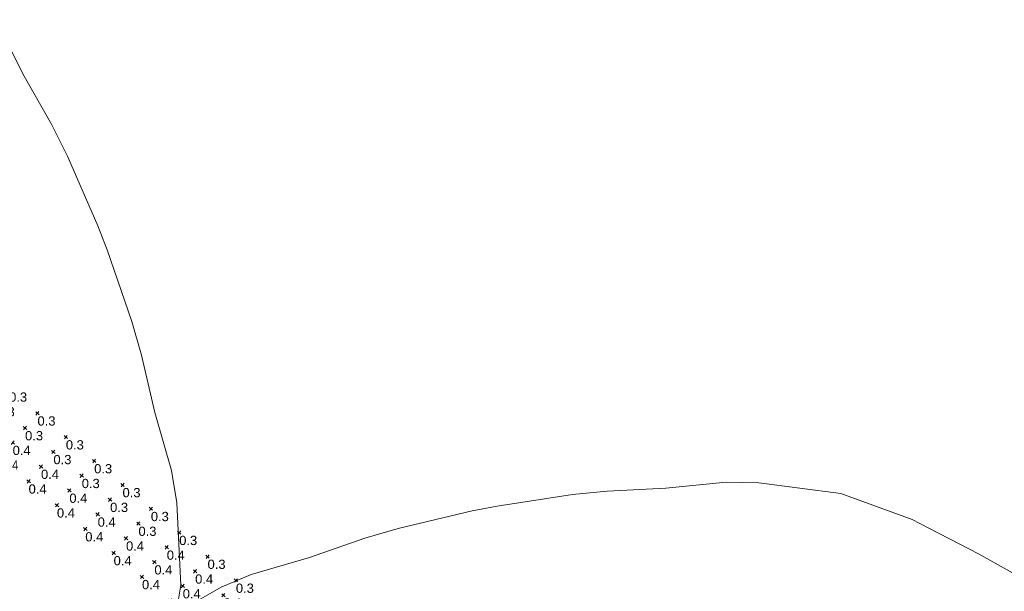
# Model space of a CAD drawing. Extents: x -62 to 9200, y 444 to 4096.
# Tile 18 of 32: x 3036 to 3302, y 1760 to 1914. Entities that reach past the tile are written whole.
import ezdxf

# ---------------------------------------------------------------- set-up
doc = ezdxf.new("R2010")
doc.units = 0
doc.header["$MEASUREMENT"] = 0
for name, color, linetype, lineweight in [('AGI32-Project_1-CALCPTS', 7, 'Continuous', 0), ('AGI32-Project_1-LUMINAIRE', 7, 'Continuous', 0), ('AGI32-Project_1-MARKPOINT', 7, 'Continuous', 0), ('AGI32-Project_1-TEMPLATE', 7, 'Continuous', 0)]:
    doc.layers.add(name, color=color, linetype=linetype, lineweight=lineweight)
doc.styles.add('AGI32-Arial', font='arial.ttf')

# ---------------------------------------------------------------- blocks, each defined once
blk = doc.blocks.new('AGI32-IDxl7hnj-Project_1-LUMINAIRE-HM4_Template1')
at = {"layer": 'AGI32-Project_1-TEMPLATE', "color": 1, "linetype": 'ByBlock', "lineweight": 0}
for p, q in [((-59.82, 241.41, -100), (-39.88, 242.96, -100)), ((-99.7, 234.05, -100), (-79.76, 239.05, -100)), ((-79.76, 239.05, -100), (-77.47, 239.28, -100)), ((-77.47, 239.28, -100), (-59.82, 241.41, -100)), ((-119.64, 224.08, -100), (-99.7, 234.05, -100)), ((-127.02, 219.34, -100), (-119.64, 224.08, -100)), ((-139.58, 208.87, -100), (-127.02, 219.34, -100)), ((127.02, 219.34, -100), (139.58, 208.87, -100)), ((-152.27, 199.4, -100), (-139.58, 208.87, -100)), ((139.58, 208.87, -100), (152.27, 199.4, -100)), ((-159.52, 193.38, -100), (-152.27, 199.4, -100)), ((152.27, 199.4, -100), (159.52, 193.38, -100)), ((-174.6, 179.46, -100), (-159.52, 193.38, -100)), ((159.52, 193.38, -100), (174.6, 179.46, -100)), ((-179.46, 174.6, -100), (-174.6, 179.46, -100)), ((174.6, 179.46, -100), (179.46, 174.6, -100)), ((-193.38, 159.52, -100), (-179.46, 174.6, -100)), ((179.46, 174.6, -100), (193.38, 159.52, -100)), ((-199.4, 152.27, -100), (-193.38, 159.52, -100)), ((193.38, 159.52, -100), (199.4, 152.27, -100)), ((-208.87, 139.58, -100), (-199.4, 152.27, -100)), ((199.4, 152.27, -100), (208.87, 139.58, -100)), ((-219.34, 127.02, -100), (-208.87, 139.58, -100)), ((208.87, 139.58, -100), (219.34, 127.02, -100)), ((-224.08, 119.64, -100), (-219.34, 127.02, -100)), ((219.34, 127.02, -100), (224.08, 119.64, -100)), ((-234.05, 99.7, -100), (-224.08, 119.64, -100)), ((224.08, 119.64, -100), (234.05, 99.7, -100)), ((234.05, 99.7, -100), (239.05, 79.76, -100))]:
    blk.add_line(p, q, dxfattribs=at)
blk = doc.blocks.new('AGI32-IDxl7hnj-Project_1-LUMINAIRE-HM4_89')
at = {"layer": 'AGI32-Project_1-TEMPLATE', "color": 7, "linetype": 'ByBlock', "lineweight": 0}
blk.add_blockref('AGI32-IDxl7hnj-Project_1-LUMINAIRE-HM4_Template1', (0, 0), dxfattribs=at)
blk = doc.blocks.new('AGI32-IDxl7hnj-Project_1-LUMINAIRE-HM4_64')
at = {"layer": 'AGI32-Project_1-TEMPLATE', "color": 7, "linetype": 'ByBlock', "lineweight": 0}
blk.add_blockref('AGI32-IDxl7hnj-Project_1-LUMINAIRE-HM4_Template1', (0, 0), dxfattribs=at)
blk = doc.blocks.new('AGI32-IDxl7hnj-MARKPOINT')
at = {"layer": 'AGI32-Project_1-MARKPOINT', "color": 0, "linetype": 'Continuous', "lineweight": 0}
for p, q in [((-0.125, 0), (0.125, 0)), ((0, -0.125), (0, 0.125))]:
    blk.add_line(p, q, dxfattribs=at)
blk = doc.blocks.new('AGI32-IDxl7hnj-Project_1-CALCPTS-US 23 NB - STA 691+00 TO STA 692+00_Luminance')
at = {"layer": 'AGI32-Project_1-MARKPOINT', "color": 154, "linetype": 'Continuous', "lineweight": 0, "xscale": 5.000000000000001, "yscale": 5.000000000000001, "zscale": 5.000000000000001, "rotation": 139.8731215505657}
for p in [(2987.57, 1853.13), (2984.22, 1849.16), (2980.87, 1845.19), (2995.21, 1846.69), (2991.86, 1842.72), (2977.52, 1841.22), (3002.86, 1840.24), (2988.52, 1838.74), (2985.17, 1834.77), (2999.51, 1836.27), (2996.16, 1832.3), (3010.51, 1833.8), (3007.16, 1829.83), (2992.82, 1828.33), (3018.15, 1827.35), (3003.81, 1825.86), (3000.46, 1821.88), (3014.8, 1823.38), (3011.46, 1819.41), (3025.8, 1820.91), (3022.45, 1816.94), (3008.11, 1815.44), (3033.44, 1814.46), (3019.1, 1812.97), (3015.76, 1808.99), (3030.1, 1810.49), (3041.09, 1808.02), (3026.75, 1806.52), (3037.74, 1804.05), (3023.4, 1802.55), (3034.39, 1800.08), (3048.74, 1801.57), (3045.39, 1797.6), (3031.05, 1796.11), (3056.38, 1795.13), (3042.04, 1793.63), (3038.69, 1789.66), (3053.03, 1791.16), (3049.69, 1787.19), (3064.03, 1788.68), (3060.68, 1784.71), (3046.34, 1783.21), (3071.67, 1782.24), (3057.33, 1780.74), (3053.99, 1776.77), (3068.33, 1778.27), (3064.98, 1774.3), (3079.32, 1775.79), (3075.97, 1771.82), (3061.63, 1770.33), (3086.97, 1769.35), (3072.63, 1767.85), (3069.28, 1763.88), (3083.62, 1765.38), (3094.61, 1762.9), (3080.27, 1761.41), (3091.26, 1758.93), (3076.92, 1757.44), (3087.92, 1754.96), (3102.26, 1756.46), (3098.91, 1752.49), (3084.57, 1750.99), (3095.56, 1748.52), (3092.22, 1744.55)]:
    blk.add_blockref('AGI32-IDxl7hnj-MARKPOINT', p, dxfattribs=at)
at = {"layer": 'AGI32-Project_1-CALCPTS', "color": 154, "linetype": 'Continuous', "lineweight": 0, "char_height": 2.5, "attachment_point": 1, "style": 'AGI32-Arial'}
for s, insert in [('0.4', (2987.57, 1852.3)), ('0.4', (2984.22, 1848.33)), ('0.4', (2980.87, 1844.36)), ('0.3', (2995.21, 1845.85)), ('0.4', (2991.86, 1841.88)), ('0.4', (2977.52, 1840.39)), ('0.3', (3002.86, 1839.41)), ('0.4', (2988.52, 1837.91)), ('0.3', (2999.51, 1835.44)), ('0.4', (2985.17, 1833.94)), ('0.3', (3010.51, 1832.96)), ('0.4', (2996.16, 1831.47)), ('0.4', (2992.82, 1827.5)), ('0.3', (3007.16, 1828.99)), ('0.4', (3003.81, 1825.02)), ('0.3', (3018.15, 1826.52)), ('0.3', (3014.8, 1822.55)), ('0.4', (3000.46, 1821.05)), ('0.3', (3025.8, 1820.08)), ('0.4', (3011.46, 1818.58)), ('0.4', (3008.11, 1814.61)), ('0.3', (3022.45, 1816.1)), ('0.4', (3019.1, 1812.13)), ('0.3', (3033.44, 1813.63)), ('0.3', (3030.1, 1809.66)), ('0.4', (3015.76, 1808.16)), ('0.3', (3041.09, 1807.19)), ('0.4', (3026.75, 1805.69)), ('0.4', (3023.4, 1801.72)), ('0.3', (3037.74, 1803.21)), ('0.4', (3034.39, 1799.24)), ('0.3', (3048.74, 1800.74)), ('0.3', (3045.39, 1796.77)), ('0.4', (3031.05, 1795.27)), ('0.3', (3056.38, 1794.3)), ('0.4', (3042.04, 1792.8)), ('0.3', (3053.03, 1790.32)), ('0.4', (3038.69, 1788.83)), ('0.3', (3064.03, 1787.85)), ('0.4', (3049.69, 1786.35)), ('0.4', (3046.34, 1782.38)), ('0.3', (3060.68, 1783.88)), ('0.4', (3057.33, 1779.91)), ('0.3', (3071.67, 1781.41)), ('0.3', (3068.33, 1777.43)), ('0.4', (3053.99, 1775.94)), ('0.3', (3079.32, 1774.96)), ('0.4', (3064.98, 1773.46)), ('0.4', (3061.63, 1769.49)), ('0.4', (3075.97, 1770.99)), ('0.4', (3072.63, 1767.02)), ('0.3', (3086.97, 1768.52)), ('0.4', (3083.62, 1764.54)), ('0.4', (3069.28, 1763.05)), ('0.3', (3094.61, 1762.07)), ('0.4', (3080.27, 1760.57)), ('0.4', (3076.92, 1756.6)), ('0.4', (3091.26, 1758.1)), ('0.4', (3087.92, 1754.13)), ('0.3', (3102.26, 1755.63)), ('0.4', (3098.91, 1751.65)), ('0.4', (3084.57, 1750.16)), ('0.4', (3095.56, 1747.68)), ('0.4', (3092.22, 1743.71))]:
    blk.add_mtext(s, dxfattribs=dict(at, insert=insert))

msp = doc.modelspace()

# ---------------------------------------------------------------- block references
at = {"layer": 'AGI32-Project_1-CALCPTS', "color": 7, "linetype": 'Continuous', "lineweight": 0}
msp.add_blockref('AGI32-IDxl7hnj-Project_1-CALCPTS-US 23 NB - STA 691+00 TO STA 692+00_Luminance', (0, 0), dxfattribs=at)
at = {"layer": 'AGI32-Project_1-LUMINAIRE', "color": 7, "linetype": 'Continuous', "lineweight": 0}
for name, p, rotation in [('AGI32-IDxl7hnj-Project_1-LUMINAIRE-HM4_89', (2825.37, 1764.38, 100), 336.3052822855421), ('AGI32-IDxl7hnj-Project_1-LUMINAIRE-HM4_64', (3209.5, 1536.55, 100), 325.9912780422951)]:
    msp.add_blockref(name, p, dxfattribs=dict(at, rotation=rotation))

doc.saveas('drawing.dxf')
